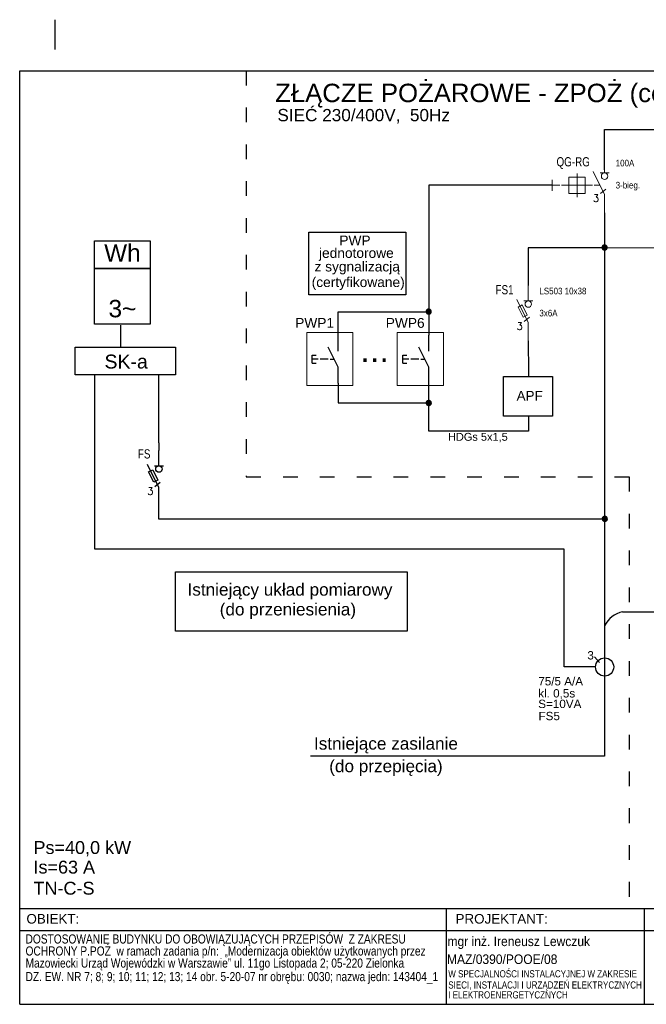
# Model space of a CAD drawing. Header units: millimetres. Extents: x 83969 to 164243, y -22860 to 4849.
# Tile 1 of 116: x 163266 to 163317, y -22860 to -22779. Entities that reach past the tile are written whole.
import ezdxf
from ezdxf.enums import TextEntityAlignment as Align

# ---------------------------------------------------------------- set-up
doc = ezdxf.new("R2010")
doc.units = ezdxf.units.MM
doc.linetypes.add('ACAD_ISO03W100', pattern=[30, 12, -18])
doc.layers.get('0').update_dxf_attribs({"color": 251, "lineweight": 0})
for name, color, linetype in [('! GB Opis', 7, 'Continuous'), ('! GB PE', 96, 'Continuous'), ('! GB Przewody', 7, 'Continuous'), ('! GB Zabezpieczenia', 7, 'Continuous'), ('! WK Przewody', 7, 'Continuous'), ('!TABELKA', 7, 'Continuous'), ('1', 7, 'Continuous'), ('2DE_TXTART', 7, 'Continuous'), ('2DE_TXTCAR', 7, 'Continuous'), ('2DE_TXTFUN', 7, 'Continuous'), ('2DE_TXTLNK', 7, 'Continuous'), ('2DE_TXTMAN', 7, 'Continuous'), ('2DE_TXTNUM', 7, 'Continuous'), ('2DE_TXTORD', 7, 'Continuous'), ('2DE_TXTOTH', 7, 'Continuous'), ('2DE_TXTPFN', 7, 'Continuous'), ('2DE_TXTPIN', 7, 'Continuous'), ('ROZDZIELNICE', 7, 'Continuous'), ('SCHEMAT', 7, 'Continuous'), ('Warstwa 1', 7, 'Continuous')]:
    doc.layers.add(name, color=color, linetype=linetype)
for name, color, linetype, lineweight in [('025', 7, 'Continuous', 25), ('2DE_OBJ_Hager', 7, 'Continuous', 18), ('SZYNY L1-L3', 7, 'Continuous', 9), ('WARSTWA1', 7, 'Continuous', 5)]:
    doc.layers.add(name, color=color, linetype=linetype, lineweight=lineweight)
doc.styles.add('Arial', font='arial.ttf')
doc.styles.add('CP_ATTR', font='ROMANS.SHX')
doc.styles.add('CP_ELATT', font='cp_simplex.shx')
doc.styles.add('CP_ELATT_IT', font='cp_simplex.shx', dxfattribs={"oblique": 15})
doc.styles.get("Standard").update_dxf_attribs({"font": 'arial.ttf'})

# ---------------------------------------------------------------- blocks, each defined once
blk = doc.blocks.new('S_LICZNIK_3')
at = {"color": 0}
for points in [[(-40, -50), (40, -50), (40, -90), (-40, -90)], [(-40, -90), (40, -90), (40, -170), (-40, -170)]]:
    blk.add_lwpolyline(points, close=True, dxfattribs=at)
at = {"layer": '025', "color": 0, "ltscale": 10}
for s, p in [('Wh', (0, -80)), ('3~', (0, -160))]:
    blk.add_text(s, height=25, dxfattribs=at).set_placement(p, align=Align.CENTER)
blk = doc.blocks.new('ramka A4')
at = {"linetype": 'ByBlock', "ltscale": 10}
blk.add_line((7.46, 199.45), (7.46, 205.66), dxfattribs=at)
for p, q in [((0.08, 0), (0.08, 195)), ((0.08, 195), (287.46, 195)), ((0.08, 20), (287.46, 20)), ((89.13, 20), (89.13, 0)), ((130.5, 20), (130.5, 0)), ((0.08, 15.39), (287.46, 15.39)), ((0.08, 0), (287.46, 0))]:
    blk.add_line(p, q)
at = {"layer": '!TABELKA', "style": 'Arial'}
for s, height, width, p in [('DOSTOSOWANIE BUDYNKU DO OBOWIĄZUJĄCYCH PRZEPISÓW  Z ZAKRESU ', 1.9, 0.8, (1.3, 12.7)), ('mgr inż. Ireneusz Lewczuk', 2, 0.9, (89.41, 12.16)), ('OCHRONY P.POŻ  w ramach zadania p/n:  „Modernizacja obiektów użytkowanych przez ', 1.9, 0.8, (1.3, 10.19)), ('MAZ/0390/POOE/08', 2, 0.9, (89.3, 8.42)), ('Mazowiecki Urząd Wojewódzki w Warszawie” ul. 11go Listopada 2; 05-220 Zielonka ', 1.9, 0.8, (1.3, 7.67)), ('DZ. EW. NR 7; 8; 9; 10; 11; 12; 13; 14 obr. 5-20-07 nr obrębu: 0030; nazwa jedn: 143404_1', 1.9, 0.8, (1.3, 4.84)), ('W SPECJALNOŚCI INSTALACYJNEJ W ZAKRESIE ', 1.5, 0.8, (89.57, 5.62)), ('SIECI, INSTALACJI I URZĄDZEŃ ELEKTRYCZNYCH ', 1.5, 0.8, (89.57, 3.29)), ('I ELEKTROENERGETYCZNYCH', 1.5, 0.8, (89.57, 1.22))]:
    blk.add_text(s, height=height, dxfattribs=dict(at, width=width)).set_placement(p)
at = {"style": 'Arial'}
for s, p in [('OBIEKT:', (1.49, 16.86)), ('PROJEKTANT:', (91.09, 16.86))]:
    blk.add_text(s, height=2, dxfattribs=at).set_placement(p)
blk = doc.blocks.new('cpelv_n07_21_09_N0N5')
for p, q in [((0, 3.38), (0, 7.5)), ((0, -2.5), (-3.12, 3.75)), ((-1.25, 3.38), (1.25, 3.38)), ((-1.16, -2.26), (0.32, -1.06)), ((0, -3.75), (0, -2.5)), ((0, -7.5), (0, -3.75))]:
    blk.add_line(p, q)
blk.add_lwpolyline([(-1.4, -1.1), (-2.8, 1.69), (-1.68, 2.25), (-0.28, -0.54)], close=True)
blk.add_circle((0, 2.5), 0.884)
at = {"style": 'CP_ATTR'}
blk.add_text('3', height=2, dxfattribs=at).set_placement((-3.19, -4.5))
at = {"linetype": 'ByBlock', "style": 'CP_ELATT_IT', "flags": 9}
for tag in ['VOLTAGE', 'IP', 'CURRENT', 'EL-STATUS', 'POWER', 'PRODUCT-TYPE', 'NUMBER', 'GROUP', 'NAME']:
    blk.add_attdef(tag, (1, -1.56), '', height=0.1, dxfattribs=at)
at = {"layer": '2DE_TXTART', "linetype": 'ByBlock', "style": 'CP_ELATT', "width": 0.9, "flags": 8}
blk.add_attdef('ARTICLE', (3, 5.14), '', height=1.8, dxfattribs=at)
at = {"layer": '2DE_TXTCAR', "linetype": 'ByBlock', "style": 'CP_ELATT', "width": 0.8, "flags": 8}
blk.add_attdef('CHARACTER', text='', height=2.5, dxfattribs=at).set_placement((-4, -6.86), align=Align.RIGHT)
at = {"layer": '2DE_TXTFUN', "linetype": 'ByBlock', "style": 'CP_ELATT', "width": 0.9, "flags": 8}
blk.add_attdef('FUNCTION', (3, -3.86), '', height=1.8, dxfattribs=at)
at = {"layer": '2DE_TXTLNK', "linetype": 'ByBlock', "style": 'CP_ELATT_IT', "oblique": 15, "width": 0.8, "flags": 8}
blk.add_attdef('LINK', text='', height=2.5, dxfattribs=at).set_placement((-4, -10.86), align=Align.RIGHT)
at = {"layer": '2DE_TXTMAN', "linetype": 'ByBlock', "style": 'CP_ELATT', "width": 0.9, "flags": 8}
blk.add_attdef('PRODUCER', (3, 2.14), '', height=1.8, dxfattribs=at)
at = {"layer": '2DE_TXTNUM', "linetype": 'ByBlock', "style": 'CP_ELATT', "width": 0.8, "flags": 8}
blk.add_attdef('TAG', text='', height=2.5, dxfattribs=at).set_placement((-4, 5.14), align=Align.RIGHT)
at = {"layer": '2DE_TXTORD', "linetype": 'ByBlock', "style": 'CP_ELATT', "width": 0.9, "flags": 8}
blk.add_attdef('ORDER-NO', (3, -0.86), '', height=1.8, dxfattribs=at)
at = {"layer": '2DE_TXTOTH', "linetype": 'ByBlock', "style": 'CP_ELATT', "width": 0.9, "flags": 8}
blk.add_attdef('OTHER', (3, -6.86), '', height=1.8, dxfattribs=at)
at = {"layer": '2DE_TXTPFN', "linetype": 'ByBlock', "style": 'CP_ELATT', "width": 0.8, "flags": 8}
blk.add_attdef('CF1', (0.5, 8), '', height=1.8, dxfattribs=at)
blk.add_attdef('CF2', text='', height=1.8, dxfattribs=at).set_placement((0.5, -8), align=Align.TOP_LEFT)
at = {"layer": '2DE_TXTPIN', "linetype": 'ByBlock', "style": 'CP_ELATT', "width": 0.8, "flags": 8}
blk.add_attdef('CP1', (-0.8, 5.5), '', height=1.8, rotation=90, dxfattribs=at)
blk.add_attdef('CP2', text='', height=1.8, rotation=90, dxfattribs=at).set_placement((-0.8, -5.5), align=Align.RIGHT)
blk = doc.blocks.new('cpelv_n07_cp_09_N0d90')
for p, q in [((0, 3.38), (0, 7.5)), ((-7.5, 2.2), (-7.5, 3.2)), ((0, -2.5), (-3.12, 3.75)), ((-1.25, 3.38), (1.25, 3.38)), ((-14.2, 1.5), (-14.2, -1.5)), ((-14.2, 0), (-12.2, 0)), ((-11.7, 0), (-9.7, 0)), ((-9.7, 0), (-5.3, 0)), ((-7.5, 2.2), (-7.5, -2.2)), ((-5.3, 0), (-3.3, 0)), ((-2.8, 0), (-1.25, 0)), ((-7.5, -3.2), (-7.5, -2.2)), ((-1.16, -2.26), (0.32, -1.06)), ((0, -3.75), (0, -2.5)), ((0, -7.5), (0, -3.75))]:
    blk.add_line(p, q)
blk.add_lwpolyline([(-9.7, -2.2), (-5.3, -2.2), (-5.3, 2.2), (-9.7, 2.2)], close=True)
blk.add_circle((0, 2.5), 0.884)
at = {"style": 'CP_ATTR'}
blk.add_text('3', height=2, dxfattribs=at).set_placement((-3.19, -4.5))
at = {"linetype": 'ByBlock', "style": 'CP_ELATT_IT', "flags": 9}
for tag in ['VOLTAGE', 'IP', 'CURRENT', 'EL-STATUS', 'POWER', 'PRODUCT-TYPE', 'NUMBER', 'GROUP', 'NAME']:
    blk.add_attdef(tag, (1, -1.56), '', height=0.1, dxfattribs=at)
at = {"layer": '2DE_TXTART', "linetype": 'ByBlock', "style": 'CP_ELATT', "width": 0.9, "flags": 8}
blk.add_attdef('ARTICLE', (3, 5.14), '', height=1.8, dxfattribs=at)
at = {"layer": '2DE_TXTCAR', "linetype": 'ByBlock', "style": 'CP_ELATT', "width": 0.8, "flags": 8}
blk.add_attdef('CHARACTER', text='', height=2.5, dxfattribs=at).set_placement((-4, -6.86), align=Align.RIGHT)
at = {"layer": '2DE_TXTFUN', "linetype": 'ByBlock', "style": 'CP_ELATT', "width": 0.9, "flags": 8}
blk.add_attdef('FUNCTION', (3, -3.86), '', height=1.8, dxfattribs=at)
at = {"layer": '2DE_TXTLNK', "linetype": 'ByBlock', "style": 'CP_ELATT_IT', "oblique": 15, "width": 0.8, "flags": 8}
blk.add_attdef('LINK', text='', height=2.5, dxfattribs=at).set_placement((-4, -10.86), align=Align.RIGHT)
at = {"layer": '2DE_TXTMAN', "linetype": 'ByBlock', "style": 'CP_ELATT', "width": 0.9, "flags": 8}
blk.add_attdef('PRODUCER', (3, 2.14), '', height=1.8, dxfattribs=at)
at = {"layer": '2DE_TXTNUM', "linetype": 'ByBlock', "style": 'CP_ELATT', "width": 0.8, "flags": 8}
blk.add_attdef('TAG', text='', height=2.5, dxfattribs=at).set_placement((-4, 5.14), align=Align.RIGHT)
at = {"layer": '2DE_TXTORD', "linetype": 'ByBlock', "style": 'CP_ELATT', "width": 0.9, "flags": 8}
blk.add_attdef('ORDER-NO', (3, -0.86), '', height=1.8, dxfattribs=at)
at = {"layer": '2DE_TXTOTH', "linetype": 'ByBlock', "style": 'CP_ELATT', "width": 0.9, "flags": 8}
blk.add_attdef('OTHER', (3, -6.86), '', height=1.8, dxfattribs=at)
at = {"layer": '2DE_TXTPFN', "linetype": 'ByBlock', "style": 'CP_ELATT', "width": 0.8, "flags": 8}
blk.add_attdef('CF1', (0.5, 8), '', height=1.8, dxfattribs=at)
blk.add_attdef('CF2', text='', height=1.8, dxfattribs=at).set_placement((0.5, -8), align=Align.TOP_LEFT)
at = {"layer": '2DE_TXTPIN', "linetype": 'ByBlock', "style": 'CP_ELATT', "width": 0.8, "flags": 8}
blk.add_attdef('CP1', (-0.8, 5.5), '', height=1.8, rotation=90, dxfattribs=at)
blk.add_attdef('CP2', text='', height=1.8, rotation=90, dxfattribs=at).set_placement((-0.8, -5.5), align=Align.RIGHT)

msp = doc.modelspace()

# ---------------------------------------------------------------- linework, layer by layer
at = {"layer": '! GB PE', "ltscale": 2}
msp.add_line((163315.088, -22827.609), (163373.745, -22827.613), dxfattribs=at)
msp.add_arc((163315.446, -22829.578), 2.001, 100.30922, 155.60395, dxfattribs=at)
at = {"layer": '! GB Przewody'}
for points in [[(163313.625, -22788.322), (163370.172, -22788.322)], [(163313.625, -22791.602), (163313.625, -22788.322)]]:
    msp.add_lwpolyline(points, dxfattribs=at)
at = {"layer": '! GB Przewody', "const_width": 0.25}
for points in [[(163313.495, -22797.908, 1), (163313.745, -22797.908, 1)], [(163313.5, -22797.94, 1), (163313.75, -22797.94, 1)], [(163313.509, -22820.012, 1), (163313.759, -22820.012, 1)], [(163313.514, -22820.044, 1), (163313.764, -22820.044, 1)]]:
    msp.add_lwpolyline(points, format="xyb", close=True, dxfattribs=at)
at = {"layer": '! GB Przewody', "color": 1, "const_width": 0.25}
for points in [[(163299.171, -22803.131, 1), (163299.421, -22803.131, 1)], [(163299.176, -22803.162, 1), (163299.426, -22803.162, 1)], [(163299.176, -22810.573, 1), (163299.426, -22810.573, 1)], [(163299.181, -22810.605, 1), (163299.431, -22810.605, 1)]]:
    msp.add_lwpolyline(points, format="xyb", close=True, dxfattribs=at)
at = {"layer": '! GB Zabezpieczenia'}
for points in [[(163313.611, -22797.94), (163307.411, -22797.94), (163307.411, -22801.03)], [(163307.412, -22808.087), (163307.412, -22808.433)]]:
    msp.add_lwpolyline(points, dxfattribs=at)
at = {"color": 7}
msp.add_line((163313.209, -22831.74), (163312.804, -22831.263), dxfattribs=at)
at = {"layer": '1', "color": 1}
msp.add_lwpolyline([(163278.678, -22824.334), (163297.531, -22824.334), (163297.531, -22829.182), (163278.678, -22829.182)], close=True, dxfattribs=at)
at = {"layer": 'ROZDZIELNICE'}
for p, q in [((163274.186, -22804.251), (163274.186, -22806.045)), ((163277.331, -22813.822), (163277.326, -22808.308))]:
    msp.add_line(p, q, dxfattribs=at)
at = {"layer": 'ROZDZIELNICE', "color": 7}
for p, q in [((163291.927, -22806.372), (163291.927, -22805.072)), ((163299.301, -22806.372), (163299.301, -22805.072)), ((163307.411, -22805.53), (163307.412, -22808.087)), ((163291.927, -22807.672), (163291.114, -22806.047)), ((163299.301, -22807.672), (163298.489, -22806.047)), ((163289.819, -22807.347), (163289.819, -22806.697)), ((163289.819, -22806.697), (163290.144, -22806.697)), ((163290.306, -22807.022), (163289.819, -22807.022)), ((163289.819, -22807.347), (163290.144, -22807.347)), ((163291.114, -22807.022), (163290.464, -22807.022)), ((163291.277, -22807.022), (163291.602, -22807.022)), ((163297.193, -22807.347), (163297.193, -22806.697)), ((163297.193, -22806.697), (163297.518, -22806.697)), ((163297.681, -22807.022), (163297.193, -22807.022)), ((163297.193, -22807.347), (163297.518, -22807.347)), ((163298.489, -22807.022), (163297.839, -22807.022)), ((163298.651, -22807.022), (163298.976, -22807.022)), ((163291.927, -22808.972), (163291.927, -22807.672)), ((163299.301, -22808.972), (163299.301, -22807.672))]:
    msp.add_line(p, q, dxfattribs=at)
at = {"layer": 'ROZDZIELNICE', "linetype": 'ACAD_ISO03W100', "ltscale": 0.1}
msp.add_lwpolyline([(163284.433, -22783.524), (163284.433, -22816.609), (163315.617, -22816.609), (163315.617, -22851.774)], dxfattribs=at)
at = {"layer": 'ROZDZIELNICE'}
for points in [[(163313.625, -22795.107), (163313.625, -22839.37), (163289.673, -22839.37)], [(163312.886, -22832.095), (163310.326, -22832.095), (163310.326, -22822.508), (163272.103, -22822.508), (163272.103, -22808.308)], [(163313.625, -22820.044), (163277.331, -22820.044), (163277.331, -22818.035)]]:
    msp.add_lwpolyline(points, dxfattribs=at)
for points in [[(163289.539, -22796.665), (163297.448, -22796.665), (163297.448, -22801.784), (163289.539, -22801.784)], [(163270.504, -22806.045), (163278.668, -22806.045), (163278.668, -22808.308), (163270.504, -22808.308)]]:
    msp.add_lwpolyline(points, close=True, dxfattribs=at)
at = {"layer": 'ROZDZIELNICE', "color": 7}
msp.add_lwpolyline([(163305.391, -22808.433), (163309.372, -22808.433), (163309.372, -22811.676), (163305.391, -22811.676)], close=True, dxfattribs=at)
at = {"layer": 'SCHEMAT', "color": 7}
msp.add_line((163277.331, -22813.822), (163277.331, -22814.467), dxfattribs=at)
msp.add_circle((163313.623, -22832.095), 0.738, dxfattribs=at)
at = {"layer": 'SZYNY L1-L3'}
msp.add_lwpolyline([(163313.611, -22797.94), (163318.996, -22797.94), (163318.996, -22793.953)], dxfattribs=at)
at = {"layer": 'Warstwa 1', "color": 1}
for points in [[(163309.365, -22792.857), (163299.301, -22792.857), (163299.301, -22805.072)], [(163291.927, -22805.072), (163291.927, -22803.162), (163299.301, -22803.162)], [(163291.927, -22808.972), (163291.927, -22810.573), (163299.301, -22810.573)], [(163307.412, -22811.676), (163307.412, -22812.881), (163299.301, -22812.881), (163299.301, -22808.972)]]:
    msp.add_lwpolyline(points, dxfattribs=at)
at = {"layer": 'WARSTWA1', "color": 1}
for points in [[(163293.13, -22809.177), (163289.363, -22809.177), (163289.363, -22804.843), (163293.13, -22804.843)], [(163300.504, -22809.177), (163296.737, -22809.177), (163296.737, -22804.843), (163300.504, -22804.843)]]:
    msp.add_lwpolyline(points, close=True, dxfattribs=at)

# ---------------------------------------------------------------- block references
at = {"layer": '! GB Zabezpieczenia', "color": 7}
ref = msp.add_blockref('cpelv_n07_21_09_N0N5', (163277.331, -22816.717), dxfattribs=dict(at, xscale=0.3, yscale=0.3, zscale=0.3))
ref.add_attrib('TAG', 'FS', dxfattribs={"layer": '2DE_TXTNUM', "color": 7, "linetype": 'ByBlock', "height": 0.75, "style": 'CP_ELATT', "width": 0.8, "flags": 8}).set_placement((163276.639, -22815.11), align=Align.RIGHT)
at = {"layer": '! WK Przewody', "xscale": 0.056700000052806, "yscale": 0.056700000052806, "zscale": 0.056700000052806}
msp.add_blockref('S_LICZNIK_3', (163274.355, -22794.536), dxfattribs=at)
at = {"layer": '!TABELKA', "xscale": 0.3900000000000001, "yscale": 0.3900000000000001, "zscale": 0.3900000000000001}
msp.add_blockref('ramka A4', (163265.959, -22859.574), dxfattribs=at)
at = {"layer": '2DE_OBJ_Hager', "xscale": 0.3, "yscale": 0.3, "zscale": 0.3}
msp.add_blockref('cpelv_n07_cp_09_N0d90', (163313.625, -22792.857), dxfattribs=at).add_auto_attribs({'TAG': 'QG-RG', 'ORDER-NO': '3-bieg.', 'ARTICLE': '100A'})
at = {"layer": '2DE_OBJ_Hager'}
ref = msp.add_blockref('cpelv_n07_21_09_N0N5', (163307.411, -22803.28), dxfattribs=dict(at, xscale=0.3, yscale=0.3, zscale=0.3))
ref.add_attrib('ORDER-NO', '3x6A', (163308.311, -22803.538), dxfattribs={"layer": '! GB Zabezpieczenia', "color": 7, "linetype": 'ByBlock', "height": 0.54, "style": 'CP_ELATT', "width": 0.9, "flags": 8})
ref.add_attrib('ARTICLE', 'LS503 10x38', (163308.311, -22801.738), dxfattribs={"layer": '! GB Zabezpieczenia', "color": 7, "linetype": 'ByBlock', "height": 0.54, "style": 'CP_ELATT', "width": 0.9, "flags": 8})
ref.add_attrib('TAG', 'FS1', dxfattribs={"layer": '0', "color": 7, "linetype": 'ByBlock', "height": 0.75, "style": 'CP_ELATT', "width": 0.8, "flags": 8}).set_placement((163306.211, -22801.738), align=Align.RIGHT)

# ---------------------------------------------------------------- texts
at = {"layer": '! GB Opis', "style": 'Arial'}
for s, height, p in [('ZŁĄCZE POŻAROWE - ZPOŻ (certyfikowane)', 1.5, (163286.787, -22786.081)), ('SIEĆ 230/400V,  50Hz', 1, (163286.977, -22787.638)), ('Istniejący układ pomiarowy', 1, (163279.657, -22826.284)), ('(do przeniesienia)', 1, (163282.279, -22827.895))]:
    msp.add_text(s, height=height, dxfattribs=at).set_placement(p)
for s, p in [('Istniejące zasilanie', (163295.816, -22838.829)), ('(do przepięcia)', (163295.816, -22840.665))]:
    msp.add_text(s, height=1, dxfattribs=at).set_placement(p, align=Align.CENTER)
at = {"layer": '! GB Opis', "linetype": 'Continuous', "style": 'Arial'}
for s, p in [('Ps=40,0 kW', (163267.113, -22847.328)), ('Is=63 A', (163267.113, -22848.923)), ('TN-C-S', (163267.113, -22850.642))]:
    msp.add_text(s, height=1.05, dxfattribs=at).set_placement(p)
at = {"layer": '1', "color": 1}
for s, height, p in [('jednotorowe', 0.8, (163290.364, -22798.77)), ('z sygnalizacją', 0.8, (163289.998, -22799.874)), ('(certyfikowane)', 0.8, (163289.768, -22801.143)), ('...', 2, (163293.731, -22807.253))]:
    msp.add_text(s, height=height, dxfattribs=at).set_placement(p)
at = {"layer": 'ROZDZIELNICE', "color": 7}
msp.add_text('APF', height=0.7829, dxfattribs=at).set_placement((163306.457, -22810.394))
at = {"layer": 'SCHEMAT', "color": 7}
for s, height, p in [('SK-a', 1.134, (163272.898, -22807.781)), ('3', 0.68, (163312.216, -22831.482))]:
    msp.add_text(s, height=height, dxfattribs=at).set_placement(p)
at = {"layer": 'SCHEMAT'}
for s, p in [('75/5 A/A', (163308.221, -22833.595)), ('kl. 0,5s', (163308.217, -22834.579)), ('S=10VA', (163308.217, -22835.439)), ('FS5', (163308.24, -22836.429))]:
    msp.add_text(s, height=0.6804, dxfattribs=at).set_placement(p)
at = {"layer": 'Warstwa 1', "color": 1}
msp.add_text('HDGs 5x1,5', height=0.64, dxfattribs=at).set_placement((163300.866, -22813.666))
at = {"layer": 'WARSTWA1', "color": 1}
for s, p in [('PWP', (163292.021, -22797.749, 0.088)), ('PWP1', (163288.426, -22804.465, 0.088)), ('PWP6', (163295.801, -22804.465, 0.088))]:
    msp.add_text(s, height=0.8, dxfattribs=at).set_placement(p)

doc.saveas('drawing.dxf')
